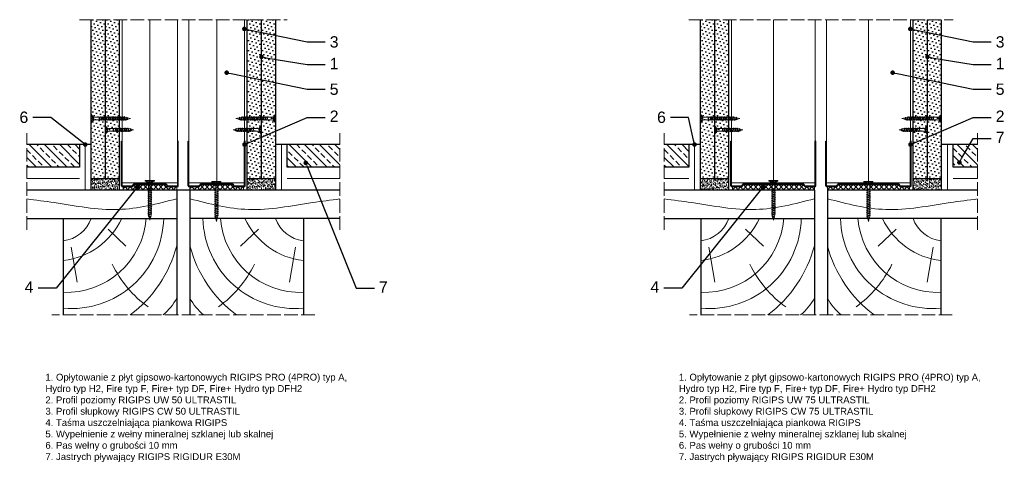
# Model space of a CAD drawing. Header units: millimetres. Extents: x 1481 to 3044, y 214 to 603.
# Tile 1 of 2: x 1481 to 2348, y 214 to 603. Entities that reach past the tile are written whole.
import ezdxf
from ezdxf import colors
from ezdxf.entities.mleader import LeaderData, LeaderLine
from ezdxf.math import Vec2, Vec3

# ---------------------------------------------------------------- set-up
doc = ezdxf.new("R2010")
doc.units = ezdxf.units.MM
doc.linetypes.add('ACAD_ISO02W100', pattern=[15, 12, -3])
for name, color, linetype, lineweight in [('_ISOVER WELNA', 7, 'BATTING', 9), ('_RIGIPS AKCESORIA', 7, 'Continuous', 18), ('_RIGIPS G-K', 7, 'Continuous', 25), ('_RIGIPS PROFIL', 7, 'Continuous', 18), ('KRESKOWANIE', 7, 'Continuous', 9), ('OPISY', 7, 'Continuous', 9), ('PRZERYWANA', 7, 'ACAD_ISO02W100', 9)]:
    doc.layers.add(name, color=color, linetype=linetype, lineweight=lineweight)
doc.styles.get("Standard").update_dxf_attribs({"font": 'arial.ttf'})
doc.linetypes.add('BATTING', pattern='A,0.00254,-2.54,[134,ltypeshp.shx,S=2.54,R=0,X=-2.54,Y=0],-5.08,[134,ltypeshp.shx,S=2.54,R=180,X=2.54,Y=0],-2.54', length=10.16254)

# ---------------------------------------------------------------- blocks, each defined once
blk = doc.blocks.new('TN 25')
at = {"layer": '_RIGIPS AKCESORIA'}
for p, q in [((0, -0.84), (0, 7.16)), ((0, 7.16), (0.46, 7.16)), ((0.46, 4.78), (0, 4.78)), ((0, 3.5), (1.77, 3.5)), ((0, 2.83), (1.77, 2.83)), ((0.46, 1.64), (0, 1.64)), ((0.46, 7.16), (0.46, 4.78)), ((0.46, -0.84), (0.46, 1.64)), ((1.77, 3.5), (1.77, 4.2)), ((1.77, 2.83), (1.77, 2.18)), ((3.02, 4.46), (8.47, 4.46)), ((7.49, 2.01), (3.55, 2.01)), ((7.12, 4.46), (7.12, 3.18)), ((8.03, 2.01), (7.12, 4.46)), ((7.12, 3.18), (7.65, 1.53)), ((7.65, 1.53), (8.03, 2.01)), ((9.41, 2.01), (8.03, 2.01)), ((8.47, 4.46), (8.79, 5)), ((9.61, 1.51), (8.47, 4.46)), ((8.79, 5), (9.93, 2.01)), ((9, 4.46), (10.1, 4.46)), ((9.93, 2.01), (9.61, 1.51)), ((11.04, 2.01), (9.93, 2.01)), ((10.1, 4.46), (10.41, 5)), ((11.23, 1.51), (10.1, 4.46)), ((10.41, 5), (11.56, 2.01)), ((10.62, 4.46), (11.67, 4.46)), ((11.56, 2.01), (11.23, 1.51)), ((12.61, 2.01), (11.56, 2.01)), ((11.67, 4.46), (11.99, 5)), ((12.81, 1.51), (11.67, 4.46)), ((11.99, 5), (13.14, 2.01)), ((12.2, 4.46), (13.21, 4.46)), ((13.14, 2.01), (12.81, 1.51)), ((14.15, 2.01), (13.14, 2.01)), ((13.21, 4.46), (13.52, 5)), ((14.34, 1.51), (13.21, 4.46)), ((13.52, 5), (14.67, 2.01)), ((13.73, 4.46), (14.8, 4.46)), ((14.67, 2.01), (14.34, 1.51)), ((15.74, 2.01), (14.67, 2.01)), ((14.8, 4.46), (15.12, 5)), ((15.94, 1.51), (14.8, 4.46)), ((15.12, 5), (16.26, 2.01)), ((15.33, 4.46), (16.42, 4.46)), ((16.26, 2.01), (15.94, 1.51)), ((17.36, 2.01), (16.26, 2.01)), ((16.42, 4.46), (16.73, 5)), ((17.55, 1.51), (16.42, 4.46)), ((16.73, 5), (17.88, 2.01)), ((16.94, 4.46), (17.99, 4.46)), ((17.88, 2.01), (17.55, 1.51)), ((18.93, 2.01), (17.88, 2.01)), ((17.99, 4.46), (18.31, 5)), ((19.13, 1.51), (17.99, 4.46)), ((18.31, 5), (19.45, 2.01)), ((18.52, 4.46), (19.68, 4.46)), ((19.45, 2.01), (19.13, 1.51)), ((19.45, 2.01), (20.62, 2.01)), ((19.68, 4.46), (20, 5)), ((20.82, 1.51), (19.68, 4.46)), ((20, 5), (21.14, 2.01)), ((20.21, 4.46), (20.7, 4.46)), ((20.7, 4.46), (22.28, 3.98)), ((21.14, 2.01), (20.82, 1.51)), ((21.14, 2.01), (21.81, 2.12)), ((21.85, 1.83), (21.67, 3.28)), ((21.67, 3.28), (22.14, 2.4)), ((22.14, 2.4), (21.85, 1.83)), ((22.7, 2.36), (22.14, 2.4)), ((22.28, 3.98), (22.56, 4.37)), ((22.7, 2.36), (22.28, 3.98)), ((22.56, 4.37), (23.03, 2.71)), ((23.03, 2.71), (22.7, 2.36)), ((22.71, 3.85), (25, 3.24)), ((25, 3.24), (23.03, 2.71)), ((0, -0.84), (0.46, -0.84))]:
    blk.add_line(p, q, dxfattribs=at)
for centre, major_axis, ratio, start_param, end_param in [((3.09, 7.67), (0.17, 3.2), 0.826134, 1.773653, 3.180586), ((-0.04, 0.9), (0, 3.93), 0.848176, -0.720942, -0.151112), ((3.37, -1.57), (0.28, 3.57), 0.832181, 0.035984, 1.430787), ((-2.73, 15.91), (0, 14.76), 0.848176, 3.399396, 3.475072), ((0.59, 4.62), (0, 2.81), 0.848176, 3.475072, 3.862535), ((1.66, 3.18), (0, 0.895), 0.848176, -1.552777, -0.720942), ((1.66, 3.18), (0, 0.895), 0.848176, 3.862535, 4.730408)]:
    blk.add_ellipse(centre, major_axis=major_axis, ratio=ratio, start_param=start_param, end_param=end_param, dxfattribs=at)
blk = doc.blocks.new('UW 50 ULTRASTIL')
h = blk.add_hatch()
h.set_pattern_fill('ANSI31', color=256, scale=0.5, style=0)
h.paths.add_polyline_path([(-104.51, 0.56), (-104.18, 1.24, -0.286951), (-103.29, 1.8), (-82.41, 1.8), (-76.29, 1.8, -0.286951), (-75.39, 1.24), (-75.06, 0.56, 0.286951), (-74.16, 0), (-65.59, 0, 0.414214), (-64.79, 0.8), (-64.79, 40), (-65.34, 40), (-65.34, 0.8, -0.414214), (-65.59, 0.55), (-73.82, 0.55, -0.286951), (-74.72, 1.11), (-75.05, 1.79, 0.286951), (-75.94, 2.35), (-103.63, 2.35, 0.286951), (-104.53, 1.79), (-104.86, 1.11, -0.286951), (-105.76, 0.55), (-113.99, 0.55, -0.414214), (-114.24, 0.8), (-114.24, 40), (-114.79, 40), (-114.79, 0.8, 0.414214), (-113.99, 0), (-105.41, 0, 0.286951)])
for p, q in [((-114.79, 0.8), (-114.79, 40)), ((-114.79, 40), (-114.24, 40)), ((-114.24, 0.8), (-114.24, 40)), ((-65.34, 0.8), (-65.34, 40)), ((-64.79, 40), (-65.34, 40)), ((-64.79, 0.8), (-64.79, 40)), ((-113.99, 0.55), (-105.76, 0.55)), ((-113.99, 0), (-105.41, 0)), ((-104.86, 1.11), (-104.53, 1.79)), ((-104.51, 0.56), (-104.18, 1.24)), ((-103.63, 2.35), (-75.94, 2.35)), ((-103.29, 1.8), (-76.29, 1.8)), ((-75.06, 0.56), (-75.39, 1.24)), ((-74.72, 1.11), (-75.05, 1.79)), ((-74.16, 0), (-65.59, 0)), ((-73.82, 0.55), (-65.59, 0.55))]:
    blk.add_line(p, q)
for centre, radius, start, end in [((-113.99, 0.8), 0.8, 180, 270), ((-113.99, 0.8), 0.25, 180, 270), ((-105.76, 1.55), 1, 270, 334.04349), ((-105.41, 1), 1, 270, 334.04349), ((-103.63, 1.35), 1, 90, 154.04349), ((-103.29, 0.8), 1, 90, 154.04349), ((-76.29, 0.8), 1, 25.95651, 90), ((-75.94, 1.35), 1, 25.95651, 90), ((-74.16, 1), 1, 205.95651, 270), ((-73.82, 1.55), 1, 205.95651, 270), ((-65.59, 0.8), 0.8, 270, 0), ((-65.59, 0.8), 0.25, 270, 0)]:
    blk.add_arc(centre, radius, start, end)
blk = doc.blocks.new('UW 75 ULTRASTIL')
h = blk.add_hatch()
h.set_pattern_fill('ANSI31', color=256, scale=0.5, style=0)
h.paths.add_polyline_path([(-11.93, 0.56), (-11.6, 1.24, -0.286951), (-10.7, 1.8), (10.18, 1.8), (41.3, 1.8, -0.286951), (42.2, 1.24), (42.53, 0.56, 0.286951), (43.43, 0), (52, 0, 0.414214), (52.8, 0.8), (52.8, 40), (52.25, 40), (52.25, 0.8, -0.414214), (52, 0.55), (43.77, 0.55, -0.286951), (42.87, 1.11), (42.54, 1.79, 0.286951), (41.64, 2.35), (-11.04, 2.35, 0.286951), (-11.94, 1.79), (-12.27, 1.11, -0.286951), (-13.17, 0.55), (-21.4, 0.55, -0.414214), (-21.65, 0.8), (-21.65, 40), (-22.2, 40), (-22.2, 0.8, 0.414214), (-21.4, 0), (-12.83, 0, 0.286951)])
for p, q in [((-22.2, 0.8), (-22.2, 40)), ((-22.2, 40), (-21.65, 40)), ((-21.65, 0.8), (-21.65, 40)), ((52.25, 0.8), (52.25, 40)), ((52.8, 40), (52.25, 40)), ((52.8, 0.8), (52.8, 40)), ((-21.4, 0.55), (-13.17, 0.55)), ((-21.4, 0), (-12.83, 0)), ((-12.27, 1.11), (-11.94, 1.79)), ((-11.93, 0.56), (-11.6, 1.24)), ((-11.04, 2.35), (41.64, 2.35)), ((-10.7, 1.8), (41.3, 1.8)), ((42.53, 0.56), (42.2, 1.24)), ((42.87, 1.11), (42.54, 1.79)), ((43.43, 0), (52, 0)), ((43.77, 0.55), (52, 0.55))]:
    blk.add_line(p, q)
for centre, radius, start, end in [((-21.4, 0.8), 0.8, 180, 270), ((-21.4, 0.8), 0.25, 180, 270), ((-13.17, 1.55), 1, 270, 334.04349), ((-12.83, 1), 1, 270, 334.04349), ((-11.04, 1.35), 1, 90, 154.04349), ((-10.7, 0.8), 1, 90, 154.04349), ((41.3, 0.8), 1, 25.95651, 90), ((41.64, 1.35), 1, 25.95651, 90), ((43.43, 1), 1, 205.95651, 270), ((43.77, 1.55), 1, 205.95651, 270), ((52, 0.8), 0.8, 270, 0), ((52, 0.8), 0.25, 270, 0)]:
    blk.add_arc(centre, radius, start, end)
blk = doc.blocks.new('TN 35')
at = {"layer": '_RIGIPS AKCESORIA'}
for p, q in [((0, -0.84), (0, 7.16)), ((0, 7.16), (0.46, 7.16)), ((0.46, 4.78), (0, 4.78)), ((0, 3.5), (1.77, 3.5)), ((0, 2.83), (1.77, 2.83)), ((0.46, 1.64), (0, 1.64)), ((0.46, 7.16), (0.46, 4.78)), ((0.46, -0.84), (0.46, 1.64)), ((1.77, 3.5), (1.77, 4.2)), ((1.77, 2.83), (1.77, 2.18)), ((3.02, 4.46), (8.47, 4.46)), ((7.49, 2.01), (3.55, 2.01)), ((7.12, 4.46), (7.12, 3.18)), ((8.03, 2.01), (7.12, 4.46)), ((7.12, 3.18), (7.65, 1.53)), ((7.65, 1.53), (8.03, 2.01)), ((9.41, 2.01), (8.03, 2.01)), ((8.47, 4.46), (8.79, 5)), ((9.61, 1.51), (8.47, 4.46)), ((8.79, 5), (9.93, 2.01)), ((9, 4.46), (10.1, 4.46)), ((9.93, 2.01), (9.61, 1.51)), ((11.04, 2.01), (9.93, 2.01)), ((10.1, 4.46), (10.41, 5)), ((11.23, 1.51), (10.1, 4.46)), ((10.41, 5), (11.56, 2.01)), ((10.62, 4.46), (11.67, 4.46)), ((11.56, 2.01), (11.23, 1.51)), ((12.61, 2.01), (11.56, 2.01)), ((11.67, 4.46), (11.99, 5)), ((12.81, 1.51), (11.67, 4.46)), ((11.99, 5), (13.14, 2.01)), ((12.2, 4.46), (13.21, 4.46)), ((13.14, 2.01), (12.81, 1.51)), ((14.15, 2.01), (13.14, 2.01)), ((13.21, 4.46), (13.52, 5)), ((14.34, 1.51), (13.21, 4.46)), ((13.52, 5), (14.67, 2.01)), ((13.73, 4.46), (14.8, 4.46)), ((14.67, 2.01), (14.34, 1.51)), ((15.74, 2.01), (14.67, 2.01)), ((14.8, 4.46), (15.12, 5)), ((15.94, 1.51), (14.8, 4.46)), ((15.12, 5), (16.26, 2.01)), ((15.33, 4.46), (16.42, 4.46)), ((16.26, 2.01), (15.94, 1.51)), ((17.36, 2.01), (16.26, 2.01)), ((16.42, 4.46), (16.73, 5)), ((17.55, 1.51), (16.42, 4.46)), ((16.73, 5), (17.88, 2.01)), ((16.94, 4.46), (17.99, 4.46)), ((17.88, 2.01), (17.55, 1.51)), ((18.93, 2.01), (17.84, 2.01)), ((17.99, 4.46), (18.31, 5)), ((19.13, 1.51), (17.99, 4.46)), ((18.31, 5), (19.45, 2.01)), ((18.52, 4.46), (19.57, 4.46)), ((19.45, 2.01), (19.13, 1.51)), ((20.51, 2.01), (19.41, 2.01)), ((19.57, 4.46), (19.88, 5)), ((20.7, 1.51), (19.57, 4.46)), ((19.88, 5), (21.03, 2.01)), ((20.09, 4.46), (21.14, 4.46)), ((21.03, 2.01), (20.7, 1.51)), ((22.08, 2.01), (20.99, 2.01)), ((21.14, 4.46), (21.46, 5)), ((22.28, 1.51), (21.14, 4.46)), ((21.46, 5), (22.6, 2.01)), ((21.67, 4.46), (22.72, 4.46)), ((22.6, 2.01), (22.28, 1.51)), ((23.66, 2.01), (22.56, 2.01)), ((22.72, 4.46), (23.03, 5)), ((23.85, 1.51), (22.72, 4.46)), ((23.03, 5), (24.18, 2.01)), ((23.24, 4.46), (24.29, 4.46)), ((24.18, 2.01), (23.85, 1.51)), ((25.23, 2.01), (24.14, 2.01)), ((24.29, 4.46), (24.61, 5)), ((25.43, 1.51), (24.29, 4.46)), ((24.61, 5), (25.75, 2.01)), ((24.81, 4.46), (25.87, 4.46)), ((25.75, 2.01), (25.43, 1.51)), ((26.81, 2.01), (25.71, 2.01)), ((25.87, 4.46), (26.18, 5)), ((27, 1.51), (25.87, 4.46)), ((26.18, 5), (27.33, 2.01)), ((26.39, 4.46), (27.44, 4.46)), ((27.33, 2.01), (27, 1.51)), ((28.38, 2.01), (27.33, 2.01)), ((27.44, 4.46), (27.76, 5)), ((28.58, 1.51), (27.44, 4.46)), ((27.76, 5), (28.9, 2.01)), ((27.96, 4.46), (29.13, 4.46)), ((28.9, 2.01), (28.58, 1.51)), ((28.9, 2.01), (30.07, 2.01)), ((29.13, 4.46), (29.45, 5)), ((30.27, 1.51), (29.13, 4.46)), ((29.45, 5), (30.59, 2.01)), ((29.65, 4.46), (30.15, 4.46)), ((30.15, 4.46), (31.73, 3.98)), ((30.59, 2.01), (30.27, 1.51)), ((30.59, 2.01), (31.26, 2.12)), ((31.3, 1.83), (31.12, 3.28)), ((31.12, 3.28), (31.59, 2.4)), ((31.59, 2.4), (31.3, 1.83)), ((32.15, 2.36), (31.59, 2.4)), ((31.73, 3.98), (32.01, 4.37)), ((32.15, 2.36), (31.73, 3.98)), ((32.01, 4.37), (32.48, 2.71)), ((32.48, 2.71), (32.15, 2.36)), ((32.16, 3.85), (35, 3.24)), ((35, 3.24), (32.48, 2.71)), ((0, -0.84), (0.46, -0.84))]:
    blk.add_line(p, q, dxfattribs=at)
for centre, major_axis, ratio, start_param, end_param in [((3.09, 7.67), (0.17, 3.2), 0.826134, 1.773653, 3.180586), ((-0.04, 0.9), (0, 3.93), 0.848176, -0.720942, -0.151112), ((3.37, -1.57), (0.28, 3.57), 0.832181, 0.035984, 1.430787), ((-2.73, 15.91), (0, 14.76), 0.848176, 3.399396, 3.475072), ((0.59, 4.62), (0, 2.81), 0.848176, 3.475072, 3.862535), ((1.66, 3.18), (0, 0.895), 0.848176, -1.552777, -0.720942), ((1.66, 3.18), (0, 0.895), 0.848176, 3.862535, 4.730408)]:
    blk.add_ellipse(centre, major_axis=major_axis, ratio=ratio, start_param=start_param, end_param=end_param, dxfattribs=at)
blk = doc.blocks.new('drew kres')
at = {"layer": 'KRESKOWANIE'}
for p, q in [((2017.14, 418.87), (2001.31, 403.8)), ((2049.56, 403.04), (2044.28, 372.15))]:
    blk.add_line(p, q, dxfattribs=at)
for centre, radius, start, end in [((2049.6, 430.44), 81.58, 181.47193, 274.90404), ((2053.93, 433.85), 70.73, 184.46723, 272.14351), ((2063.95, 455.7), 64.99, 204.89607, 263.48248), ((2059.82, 437.89), 29.39, 198.95356, 263.65586), ((2063.5, 432.03), 110.49, 194.5935, 233.38495), ((1921.56, 433.01), 102.26, 306.02448, 333.87188), ((1998.29, 380.05), 47.17, 207.83589, 231.09163)]:
    blk.add_arc(centre, radius, start, end, dxfattribs=at)
blk = doc.blocks.new('_Dot')
at = {"color": 0, "linetype": 'ByBlock', "lineweight": -2}
blk.add_line((-0.5, 0), (-1, 0), dxfattribs=at)
at = {"color": 0, "linetype": 'ByBlock', "const_width": 0.5}
blk.add_lwpolyline([(-0.25, 0, 1), (0.25, 0, 1)], format="xyb", close=True, dxfattribs=at)

msp = doc.modelspace()

# ---------------------------------------------------------------- hatches: boundary and pattern name
at = {"layer": '_RIGIPS G-K'}
h = msp.add_hatch(dxfattribs=at)
h.set_pattern_fill('DOTS', color=256, scale=2, angle=45, style=0)
h.set_pattern_definition([(45, (-43.4, -980.7843), (-1.122532, 3.367596), [0, -3.175])])
h.paths.add_polyline_path([(1555.87, 603.34), (1543.37, 603.34), (1543.37, 463.34), (1555.87, 463.34)])
h = msp.add_hatch(dxfattribs=at)
h.set_pattern_fill('DOTS', color=256, scale=2, angle=45, style=0)
h.set_pattern_definition([(45, (-30.9, -980.7843), (-1.122532, 3.367596), [0, -3.175])])
h.paths.add_polyline_path([(1568.37, 603.34), (1555.87, 603.34), (1555.87, 463.34), (1568.37, 463.34)])
h = msp.add_hatch(dxfattribs=at)
h.set_pattern_fill('DOTS', color=256, scale=2, angle=45, style=0)
h.set_pattern_definition([(45, (30.9, -980.7843), (-1.122532, 3.367596), [0, -3.175])])
h.paths.add_polyline_path([(1693.67, 603.34), (1681.17, 603.34), (1681.17, 463.34), (1693.67, 463.34)])
h = msp.add_hatch(dxfattribs=at)
h.set_pattern_fill('DOTS', color=256, scale=2, angle=45, style=0)
h.set_pattern_definition([(45, (43.4, -980.7843), (-1.122532, 3.367596), [0, -3.175])])
h.paths.add_polyline_path([(1706.17, 603.34), (1693.67, 603.34), (1693.67, 463.34), (1706.17, 463.34)])
h = msp.add_hatch(dxfattribs=at)
h.set_pattern_fill('DOTS', color=256, scale=2, angle=45, style=0)
h.set_pattern_definition([(45, (493.5038, -980.7843), (-1.122532, 3.367596), [0, -3.175])])
h.paths.add_polyline_path([(2092.78, 603.34), (2080.28, 603.34), (2080.28, 463.34), (2092.78, 463.34)])
h = msp.add_hatch(dxfattribs=at)
h.set_pattern_fill('DOTS', color=256, scale=2, angle=45, style=0)
h.set_pattern_definition([(45, (506.0038, -980.7843), (-1.122532, 3.367596), [0, -3.175])])
h.paths.add_polyline_path([(2105.28, 603.34), (2092.78, 603.34), (2092.78, 463.34), (2105.28, 463.34)])
h = msp.add_hatch(dxfattribs=at)
h.set_pattern_fill('DOTS', color=256, scale=2, angle=45, style=0)
h.set_pattern_definition([(45, (617.8038, -980.7843), (-1.122532, 3.367596), [0, -3.175])])
h.paths.add_polyline_path([(2280.58, 603.34), (2268.08, 603.34), (2268.08, 463.34), (2280.58, 463.34)])
h = msp.add_hatch(dxfattribs=at)
h.set_pattern_fill('DOTS', color=256, scale=2, angle=45, style=0)
h.set_pattern_definition([(45, (630.3038, -980.7843), (-1.122532, 3.367596), [0, -3.175])])
h.paths.add_polyline_path([(2293.08, 603.34), (2280.58, 603.34), (2280.58, 463.34), (2293.08, 463.34)])
h = msp.add_hatch(dxfattribs=at)
h.set_pattern_fill('AR-SAND', color=256, scale=0.05, style=0)
h.set_pattern_definition([(37.5, (-30.9, -672.7234), (-0.0800016, 2.4470662), [0, -1.9304, 0, -2.159, 0, -2.06375]), (7.5, (-30.9, -672.7234), (2.2476164, 3.5841255), [0, -1.0414, 0, -1.7399, 0, -0.66675]), (327.5, (-32.462, -672.7234), (3.9549619, 0.007186), [0, -0.635, 0, -2.286, 0, -2.9845]), (317.5, (-32.462, -672.7234), (3.817782, 1.1146466), [0, -0.3175, 0, -1.4986, 0, -1.7145])])
h.paths.add_polyline_path([(1568.37, 463.34), (1543.37, 463.34), (1543.37, 453.34), (1568.37, 453.34)])
h = msp.add_hatch(dxfattribs=at)
h.set_pattern_fill('AR-SAND', color=256, scale=0.05, style=0)
h.set_pattern_definition([(37.5, (30.9, -672.7234), (-0.0800016, 2.4470662), [0, -1.9304, 0, -2.159, 0, -2.06375]), (7.5, (30.9, -672.7234), (2.2476164, 3.5841255), [0, -1.0414, 0, -1.7399, 0, -0.66675]), (327.5, (29.338, -672.7234), (3.9549619, 0.007186), [0, -0.635, 0, -2.286, 0, -2.9845]), (317.5, (29.338, -672.7234), (3.817782, 1.1146466), [0, -0.3175, 0, -1.4986, 0, -1.7145])])
h.paths.add_polyline_path([(1706.17, 463.34), (1681.17, 463.34), (1681.17, 453.34), (1706.17, 453.34)])
h = msp.add_hatch(dxfattribs=at)
h.set_pattern_fill('AR-SAND', color=256, scale=0.05, style=0)
h.set_pattern_definition([(37.5, (192.5038, -672.7234), (-0.0800016, 2.4470662), [0, -1.9304, 0, -2.159, 0, -2.06375]), (7.5, (192.5038, -672.7234), (2.2476164, 3.5841255), [0, -1.0414, 0, -1.7399, 0, -0.66675]), (327.5, (190.9417, -672.7234), (3.9549619, 0.007186), [0, -0.635, 0, -2.286, 0, -2.9845]), (317.5, (190.9417, -672.7234), (3.8177823, 1.1146466), [0, -0.3175, 0, -1.4986, 0, -1.7145])])
h.paths.add_polyline_path([(2105.28, 463.34), (2080.28, 463.34), (2080.28, 453.34), (2105.28, 453.34)])
h = msp.add_hatch(dxfattribs=at)
h.set_pattern_fill('AR-SAND', color=256, scale=0.05, style=0)
h.set_pattern_definition([(37.5, (279.3038, -672.7234), (-0.0800016, 2.4470662), [0, -1.9304, 0, -2.159, 0, -2.06375]), (7.5, (279.3038, -672.7234), (2.2476164, 3.5841255), [0, -1.0414, 0, -1.7399, 0, -0.66675]), (327.5, (277.7417, -672.7234), (3.9549619, 0.007186), [0, -0.635, 0, -2.286, 0, -2.9845]), (317.5, (277.7417, -672.7234), (3.8177823, 1.1146466), [0, -0.3175, 0, -1.4986, 0, -1.7145])])
h.paths.add_polyline_path([(2293.08, 463.34), (2268.08, 463.34), (2268.08, 453.34), (2293.08, 453.34)])
at = {"layer": 'KRESKOWANIE'}
h = msp.add_hatch(dxfattribs=at)
h.set_pattern_fill('ANSI33', color=256, scale=1.5, angle=90, style=0)
h.set_pattern_definition([(135, (-2e-13, -940.784), (-6.735192, -6.735192), []), (135, (-2e-13, -934.049), (-6.735192, -6.735192), [4.7625, -2.38125])])
h.paths.add_polyline_path([(1716.17, 493.34), (1716.17, 473.34), (1762.77, 473.34), (1762.77, 493.34)])
h.paths.add_polyline_path([(1533.37, 473.34), (1533.37, 493.34), (1486.77, 493.34), (1486.77, 473.34)])
h = msp.add_hatch(dxfattribs=at)
h.set_pattern_fill('ANSI33', color=256, scale=1.5, angle=90, style=0)
h.set_pattern_definition([(135, (561.904, -940.784), (-6.735192, -6.735192), []), (135, (561.904, -934.049), (-6.735192, -6.735192), [4.7625, -2.38125])])
h.paths.add_polyline_path([(2303.08, 493.34), (2303.08, 473.34), (2324.68, 473.34), (2324.68, 493.34)])
h.paths.add_polyline_path([(2070.28, 473.34), (2070.28, 493.34), (2048.68, 493.34), (2048.68, 473.34)])
h = msp.add_hatch(dxfattribs=at)
h.set_pattern_fill('ANSI37', color=256, angle=90, style=0)
h.set_pattern_definition([(135, (-29.4, -980.7843), (-2.245064, -2.245064), []), (225, (-29.4, -980.7843), (2.245064, -2.245064), [])])
h.paths.add_polyline_path([(1618.97, 456.34), (1611, 456.34, -0.286951), (1610.1, 456.91), (1609.77, 457.58, 0.286951), (1608.87, 458.14), (1581.88, 458.14, 0.286951), (1580.98, 457.58), (1580.65, 456.91, -0.286951), (1579.75, 456.34), (1571.77, 456.34), (1571.77, 453.34), (1618.97, 453.34)])
h = msp.add_hatch(dxfattribs=at)
h.set_pattern_fill('ANSI37', color=256, angle=90, style=0)
h.set_pattern_definition([(135, (29.4, -980.7843), (-2.245064, -2.245064), []), (225, (29.4, -980.7843), (2.245064, -2.245064), [])])
h.paths.add_polyline_path([(1677.77, 456.34), (1669.8, 456.34, -0.286951), (1668.9, 456.91), (1668.57, 457.58, 0.286951), (1667.67, 458.14), (1640.68, 458.14, 0.286951), (1639.78, 457.58), (1639.45, 456.91, -0.286951), (1638.55, 456.34), (1630.57, 456.34), (1630.57, 453.34), (1677.77, 453.34)])
h = msp.add_hatch(dxfattribs=at)
h.set_pattern_fill('ANSI37', color=256, angle=90, style=0)
h.set_pattern_definition([(135, (194.0038, -980.7843), (-2.245064, -2.245064), []), (225, (194.0038, -980.7843), (2.245064, -2.245064), [])])
h.paths.add_polyline_path([(2180.88, 456.34), (2172.9, 456.34, -0.286951), (2172, 456.91), (2171.68, 457.58, 0.286951), (2170.78, 458.14), (2118.78, 458.14, 0.286951), (2117.88, 457.58), (2117.55, 456.91, -0.286951), (2116.65, 456.34), (2108.68, 456.34), (2108.68, 453.34), (2180.88, 453.34)])
h = msp.add_hatch(dxfattribs=at)
h.set_pattern_fill('ANSI37', color=256, angle=90, style=0)
h.set_pattern_definition([(135, (277.8038, -980.7843), (-2.245064, -2.245064), []), (225, (277.8038, -980.7843), (2.245064, -2.245064), [])])
h.paths.add_polyline_path([(2264.68, 456.34), (2256.7, 456.34, -0.286951), (2255.8, 456.91), (2255.48, 457.58, 0.286951), (2254.58, 458.14), (2202.58, 458.14, 0.286951), (2201.68, 457.58), (2201.35, 456.91, -0.286951), (2200.45, 456.34), (2192.48, 456.34), (2192.48, 453.34), (2264.68, 453.34)])

# ---------------------------------------------------------------- linework, layer by layer
for p, q in [((1543.37, 493.34), (1486.77, 493.34)), ((1533.37, 493.34), (1533.37, 473.34)), ((1762.77, 493.34), (1706.17, 493.34)), ((1716.17, 473.34), (1716.17, 493.34)), ((2080.28, 493.34), (2048.68, 493.34)), ((2070.28, 493.34), (2070.28, 473.34)), ((2324.68, 493.34), (2293.08, 493.34)), ((2303.08, 473.34), (2303.08, 493.34)), ((1533.37, 473.34), (1486.77, 473.34)), ((1762.77, 473.34), (1716.17, 473.34)), ((2070.28, 473.34), (2048.68, 473.34)), ((2324.68, 473.34), (2303.08, 473.34)), ((1762.77, 453.34), (1486.77, 453.34)), ((1618.97, 453.34), (1618.97, 343.34)), ((1630.57, 453.34), (1630.57, 343.34)), ((2180.88, 453.34), (2048.68, 453.34)), ((2180.88, 453.34), (2180.88, 343.34)), ((2324.68, 453.34), (2192.48, 453.34)), ((2192.48, 453.34), (2192.48, 343.34)), ((1486.77, 428.34), (1618.97, 428.34)), ((1518.97, 428.34), (1518.97, 343.34)), ((1762.77, 428.34), (1630.57, 428.34)), ((1730.57, 428.34), (1730.57, 343.34)), ((2048.68, 428.34), (2180.88, 428.34)), ((2080.88, 428.34), (2080.88, 343.34)), ((2324.68, 428.34), (2192.48, 428.34)), ((2292.48, 428.34), (2292.48, 343.34))]:
    msp.add_line(p, q)
at = {"layer": '_ISOVER WELNA', "ltscale": 2.4}
for p, q in [((1595.37, 603.34), (1595.37, 458.69)), ((1654.17, 603.34), (1654.17, 458.69))]:
    msp.add_line(p, q, dxfattribs=at)
at = {"layer": '_ISOVER WELNA', "ltscale": 3.6}
for p, q in [((2144.78, 603.34), (2144.78, 458.69)), ((2228.58, 603.34), (2228.58, 458.69))]:
    msp.add_line(p, q, dxfattribs=at)
at = {"layer": '_ISOVER WELNA', "ltscale": 0.49}
for p, q in [((1538.37, 493.34), (1538.37, 453.34)), ((1711.17, 493.34), (1711.17, 453.34)), ((2075.28, 493.34), (2075.28, 453.34)), ((2298.08, 493.34), (2298.08, 453.34))]:
    msp.add_line(p, q, dxfattribs=at)
at = {"layer": '_ISOVER WELNA', "ltscale": 0.95}
for p, q in [((1486.77, 463.34), (1533.37, 463.34)), ((1716.17, 463.34), (1762.77, 463.34)), ((2048.68, 463.34), (2070.28, 463.34)), ((2303.08, 463.34), (2324.68, 463.34))]:
    msp.add_line(p, q, dxfattribs=at)
at = {"layer": '_RIGIPS G-K'}
for p, q in [((1543.37, 603.34), (1543.37, 453.34)), ((1555.87, 603.34), (1555.87, 463.34)), ((1568.37, 603.34), (1568.37, 453.34)), ((1681.17, 453.34), (1681.17, 603.34)), ((1693.67, 463.34), (1693.67, 603.34)), ((1706.17, 453.34), (1706.17, 603.34)), ((2080.28, 603.34), (2080.28, 453.34)), ((2092.78, 603.34), (2092.78, 463.34)), ((2105.28, 603.34), (2105.28, 453.34)), ((2268.08, 453.34), (2268.08, 603.34)), ((2280.58, 463.34), (2280.58, 603.34)), ((2293.08, 453.34), (2293.08, 603.34)), ((1543.37, 463.34), (1568.37, 463.34)), ((1681.17, 463.34), (1706.17, 463.34)), ((2080.28, 463.34), (2105.28, 463.34)), ((2268.08, 463.34), (2293.08, 463.34))]:
    msp.add_line(p, q, dxfattribs=at)
at = {"layer": '_RIGIPS PROFIL', "lineweight": 9}
for p, q in [((1570.97, 603.34), (1570.97, 459.69)), ((1619.77, 603.34), (1619.77, 459.69)), ((1629.77, 603.34), (1629.77, 459.69)), ((1678.57, 603.34), (1678.57, 459.69)), ((2107.88, 603.34), (2107.88, 459.69)), ((2181.68, 603.34), (2181.68, 459.69)), ((2191.68, 603.34), (2191.68, 459.69)), ((2265.48, 603.34), (2265.48, 459.69)), ((1619.77, 459.69), (1570.97, 459.69)), ((1678.57, 459.69), (1629.77, 459.69)), ((2181.68, 459.69), (2107.88, 459.69)), ((2265.48, 459.69), (2191.68, 459.69))]:
    msp.add_line(p, q, dxfattribs=at)
at = {"layer": 'KRESKOWANIE'}
for p, q in [((1571.77, 456.34), (1571.77, 453.34)), ((1618.97, 456.34), (1618.97, 453.34)), ((1630.57, 456.34), (1630.57, 453.34)), ((1677.77, 456.34), (1677.77, 453.34)), ((2108.68, 456.34), (2108.68, 453.34)), ((2180.88, 456.34), (2180.88, 453.34)), ((2192.48, 456.34), (2192.48, 453.34)), ((2264.68, 456.34), (2264.68, 453.34))]:
    msp.add_line(p, q, dxfattribs=at)
for points in [[(1618.97, 445.69), (1601.87, 441.01), (1566.19, 432.12), (1521.66, 440.99), (1494.81, 444.49), (1486.77, 445.46)], [(1630.57, 445.69), (1647.68, 441.01), (1683.36, 432.12), (1727.89, 440.99), (1754.74, 444.49), (1762.77, 445.46)], [(2180.88, 445.69), (2163.78, 441.01), (2128.09, 432.12), (2083.56, 440.99), (2056.71, 444.49), (2048.68, 445.46)], [(2192.48, 445.69), (2209.58, 441.01), (2245.26, 432.12), (2289.79, 440.99), (2316.65, 444.49), (2324.68, 445.46)]]:
    msp.add_open_spline(points, degree=3, knots=[6.686545, 6.686545, 6.686545, 6.686545, 59.146745, 116.016123, 140.325128, 140.325128, 140.325128, 140.325128], dxfattribs=at)
at = {"layer": 'PRZERYWANA'}
for p, q in [((1533.37, 603.34), (1716.17, 603.34)), ((2070.28, 603.34), (2303.08, 603.34)), ((1486.77, 418.34), (1486.77, 503.34)), ((1762.77, 418.34), (1762.77, 503.34)), ((1762.77, 418.34), (1762.77, 503.34)), ((2048.68, 418.34), (2048.68, 503.34)), ((2324.68, 418.34), (2324.68, 503.34)), ((2324.68, 418.34), (2324.68, 503.34)), ((1740.57, 343.34), (1508.97, 343.34)), ((2302.48, 343.34), (2070.88, 343.34))]:
    msp.add_line(p, q, dxfattribs=at)

# ---------------------------------------------------------------- block references
for name, p in [('UW 50 ULTRASTIL', (1685.16, 456.34)), ('UW 50 ULTRASTIL', (1743.96, 456.34)), ('UW 75 ULTRASTIL', (2129.48, 456.34)), ('UW 75 ULTRASTIL', (2213.28, 456.34))]:
    msp.add_blockref(name, p)
at = {"layer": '_RIGIPS AKCESORIA'}
for name, p in [('TN 35', (1543.37, 513.1)), ('TN 35', (2080.28, 513.1)), ('TN 25', (1555.87, 503.1)), ('TN 25', (2092.78, 503.1))]:
    msp.add_blockref(name, p, dxfattribs=at)
at = {"layer": '_RIGIPS AKCESORIA', "xscale": -1}
for name, p in [('TN 35', (1706.17, 513.1)), ('TN 35', (2293.08, 513.1)), ('TN 25', (1693.67, 503.1)), ('TN 25', (2280.58, 503.1))]:
    msp.add_blockref(name, p, dxfattribs=at)
at = {"layer": '_RIGIPS AKCESORIA', "rotation": 270}
for p in [(1592.12, 461.69), (1650.73, 460.69), (2141.61, 461.69), (2225.41, 460.69)]:
    msp.add_blockref('TN 35', p, dxfattribs=at)
at = {"layer": 'KRESKOWANIE', "xscale": -1}
for p in [(3575.55, 0), (4137.45, 0)]:
    msp.add_blockref('drew kres', p, dxfattribs=at)
at = {"layer": 'KRESKOWANIE'}
for p in [(-326, 0), (235.9, 0)]:
    msp.add_blockref('drew kres', p, dxfattribs=at)

# ---------------------------------------------------------------- texts
at = {"char_height": 6, "attachment_point": 1}
for s, insert, width in [('1. Opłytowanie z płyt gipsowo-kartonowych RIGIPS PRO (4PRO) typ A, Hydro typ H2, Fire typ F, Fire+ typ DF, Fire+ Hydro typ DFH2\\P2. Profil poziomy RIGIPS UW 50 ULTRASTIL\\P3. Profil słupkowy RIGIPS CW 50 ULTRASTIL\\P4. Taśma uszczelniająca piankowa RIGIPS\\P5. Wypełnienie z wełny mineralnej szklanej lub skalnej\\P6. Pas wełny o grubości 10 mm\\P7. Jastrych pływający RIGIPS RIGIDUR E30M', (1503.26, 291.49), 273.0337), ('1. Opłytowanie z płyt gipsowo-kartonowych RIGIPS PRO (4PRO) typ A, Hydro typ H2, Fire typ F, Fire+ typ DF, Fire+ Hydro typ DFH2\\P2. Profil poziomy RIGIPS UW 75 ULTRASTIL\\P3. Profil słupkowy RIGIPS CW 75 ULTRASTIL\\P4. Taśma uszczelniająca piankowa RIGIPS\\P5. Wypełnienie z wełny mineralnej szklanej lub skalnej\\P6. Pas wełny o grubości 10 mm\\P7. Jastrych pływający RIGIPS RIGIDUR E30M', (2061.51, 291.49), 267.7408)]:
    msp.add_mtext(s, dxfattribs=dict(at, insert=insert, width=width))

# ---------------------------------------------------------------- leaders
at = {"layer": 'OPISY'}
ml = msp.add_multileader_mtext('Standard', dxfattribs=at)
ml.set_content('3', color=256)
ml.set_leader_properties()
ml.set_arrow_properties(name='DOT')
ml.build(insert=Vec2(0, 0))
ctx = ml.context
ctx.base_point, ctx.char_height, ctx.landing_gap_size, ctx.plane_origin = Vec3(1749.81, 583.71), 10, 4, Vec3(1557.23, 727.37)
notes = []
notes.append((ctx, [(0, (1, 1, 0), (1733.81, 583.71), (1, 0), 16, [(0, [(1678.57, 595.24)], 0, [])])]))
ctx.mtext.insert, ctx.mtext.flow_direction = Vec3(1753.81, 588.8), 5
ml = msp.add_multileader_mtext('Standard', dxfattribs=at)
ml.set_content('3', color=256)
ml.set_leader_properties()
ml.set_arrow_properties(name='DOT')
ml.build(insert=Vec2(0, 0))
ctx = ml.context
ctx.base_point, ctx.char_height, ctx.landing_gap_size, ctx.plane_origin = Vec3(2336.72, 583.71), 10, 4, Vec3(2144.13, 727.37)
notes.append((ctx, [(0, (1, 1, 0), (2320.72, 583.71), (1, 0), 16, [(0, [(2265.48, 595.24)], 0, [])])]))
ctx.mtext.insert, ctx.mtext.flow_direction = Vec3(2340.72, 588.8), 5
ml = msp.add_multileader_mtext('Standard', dxfattribs=at)
ml.set_content('1', color=256)
ml.set_leader_properties()
ml.set_arrow_properties(name='DOT')
ml.build(insert=Vec2(0, 0))
ctx = ml.context
ctx.base_point, ctx.char_height, ctx.landing_gap_size, ctx.plane_origin = Vec3(1749.81, 563.76), 10, 4, Vec3(1557.23, 707.42)
notes.append((ctx, [(0, (1, 1, 0), (1733.81, 563.76), (1, 0), 16, [(0, [(1693.69, 570.56)], 0, [])])]))
ctx.mtext.insert, ctx.mtext.flow_direction = Vec3(1753.81, 569.76), 5
ml = msp.add_multileader_mtext('Standard', dxfattribs=at)
ml.set_content('1', color=256)
ml.set_leader_properties()
ml.set_arrow_properties(name='DOT')
ml.build(insert=Vec2(0, 0))
ctx = ml.context
ctx.base_point, ctx.char_height, ctx.landing_gap_size, ctx.plane_origin = Vec3(2336.72, 563.76), 10, 4, Vec3(2144.13, 707.42)
notes.append((ctx, [(0, (1, 1, 0), (2320.72, 563.76), (1, 0), 16, [(0, [(2280.6, 570.56)], 0, [])])]))
ctx.mtext.insert, ctx.mtext.flow_direction = Vec3(2340.72, 569.76), 5
ml = msp.add_multileader_mtext('Standard', dxfattribs=at)
ml.set_content('5', color=256)
ml.set_leader_properties()
ml.set_arrow_properties(name='DOT')
ml.build(insert=Vec2(0, 0))
ctx = ml.context
ctx.base_point, ctx.char_height, ctx.landing_gap_size, ctx.plane_origin = Vec3(1749.81, 542.06), 10, 4, Vec3(1557.23, 685.72)
notes.append((ctx, [(0, (1, 1, 0), (1733.81, 542.06), (1, 0), 16, [(0, [(1663, 556.7)], 0, [])])]))
ctx.mtext.insert, ctx.mtext.flow_direction = Vec3(1753.81, 547.15), 5
ml = msp.add_multileader_mtext('Standard', dxfattribs=at)
ml.set_content('5', color=256)
ml.set_leader_properties()
ml.set_arrow_properties(name='DOT')
ml.build(insert=Vec2(0, 0))
ctx = ml.context
ctx.base_point, ctx.char_height, ctx.landing_gap_size, ctx.plane_origin = Vec3(2336.72, 542.06), 10, 4, Vec3(2144.13, 685.72)
notes.append((ctx, [(0, (1, 1, 0), (2320.72, 542.06), (1, 0), 16, [(0, [(2249.9, 556.7)], 0, [])])]))
ctx.mtext.insert, ctx.mtext.flow_direction = Vec3(2340.72, 547.15), 5
ml = msp.add_multileader_mtext('Standard', dxfattribs=at)
ml.set_content('6', color=256)
ml.set_leader_properties()
ml.set_arrow_properties(name='DOT')
ml.build(insert=Vec2(0, 0))
ctx = ml.context
ctx.base_point, ctx.char_height, ctx.landing_gap_size, ctx.plane_origin = Vec3(1477.55, 517.33), 10, 4, Vec3(1684.74, 660.99)
ctx.text_align_type = 2
notes.append((ctx, [(0, (1, 1, 0), (1508.15, 517.33), (-1, 0), 16, [(0, [(1538.37, 493.35)], 0, [])])]))
ctx.mtext.insert, ctx.mtext.alignment, ctx.mtext.flow_direction = Vec3(1488.15, 522.42), 3, 5
ml = msp.add_multileader_mtext('Standard', dxfattribs=at)
ml.set_content('2', color=256)
ml.set_leader_properties()
ml.set_arrow_properties(name='DOT')
ml.build(insert=Vec2(0, 0))
ctx = ml.context
ctx.base_point, ctx.char_height, ctx.landing_gap_size, ctx.plane_origin = Vec3(1749.81, 517.33), 10, 4, Vec3(1557.23, 660.99)
notes.append((ctx, [(0, (1, 1, 0), (1733.81, 517.33), (1, 0), 16, [(0, [(1678.65, 493.35)], 0, [])])]))
ctx.mtext.insert, ctx.mtext.flow_direction = Vec3(1753.81, 523.33), 5
ml = msp.add_multileader_mtext('Standard', dxfattribs=at)
ml.set_content('6', color=256)
ml.set_leader_properties()
ml.set_arrow_properties(name='DOT')
ml.build(insert=Vec2(0, 0))
ctx = ml.context
ctx.base_point, ctx.char_height, ctx.landing_gap_size, ctx.plane_origin = Vec3(2039.45, 517.33), 10, 4, Vec3(2246.64, 660.99)
ctx.text_align_type = 2
notes.append((ctx, [(0, (1, 1, 0), (2070.06, 517.33), (-1, 0), 16, [(0, [(2075.28, 493.34)], 0, [])])]))
ctx.mtext.insert, ctx.mtext.alignment, ctx.mtext.flow_direction = Vec3(2050.06, 522.42), 3, 5
ml = msp.add_multileader_mtext('Standard', dxfattribs=at)
ml.set_content('2', color=256)
ml.set_leader_properties()
ml.set_arrow_properties(name='DOT')
ml.build(insert=Vec2(0, 0))
ctx = ml.context
ctx.base_point, ctx.char_height, ctx.landing_gap_size, ctx.plane_origin = Vec3(2336.72, 517.33), 10, 4, Vec3(2144.13, 660.99)
notes.append((ctx, [(0, (1, 1, 0), (2320.72, 517.33), (1, 0), 16, [(0, [(2265.56, 493.35)], 0, [])])]))
ctx.mtext.insert, ctx.mtext.flow_direction = Vec3(2340.72, 523.33), 5
ml = msp.add_multileader_mtext('Standard', dxfattribs=at)
ml.set_content('7', color=256)
ml.set_leader_properties()
ml.set_arrow_properties(name='DOT')
ml.build(insert=Vec2(0, 0))
ctx = ml.context
ctx.base_point, ctx.char_height, ctx.landing_gap_size, ctx.plane_origin = Vec3(2336.72, 498.74), 10, 4, Vec3(2144.13, 642.4)
notes.append((ctx, [(0, (1, 1, 0), (2320.72, 498.74), (1, 0), 16, [(0, [(2308.68, 477.59)], 0, [])])]))
ctx.mtext.insert, ctx.mtext.flow_direction = Vec3(2340.72, 504.74), 5
ml = msp.add_multileader_mtext('Standard', dxfattribs=at)
ml.set_content('7', color=256)
ml.set_leader_properties()
ml.set_arrow_properties(name='DOT')
ml.build(insert=Vec2(0, 0))
ctx = ml.context
ctx.base_point, ctx.char_height, ctx.landing_gap_size, ctx.plane_origin = Vec3(1793.2, 366.93), 10, 4, Vec3(1600.62, 510.59)
notes.append((ctx, [(0, (1, 1, 0), (1777.2, 366.93), (1, 0), 16, [(0, [(1732.66, 477.21)], 0, [])])]))
ctx.mtext.insert, ctx.mtext.flow_direction = Vec3(1797.2, 372.93), 5
ml = msp.add_multileader_mtext('Standard', dxfattribs=at)
ml.set_content('4', color=256)
ml.set_leader_properties()
ml.set_arrow_properties(name='DOT')
ml.build(insert=Vec2(0, 0))
ctx = ml.context
ctx.base_point, ctx.char_height, ctx.landing_gap_size, ctx.plane_origin = Vec3(1481.82, 366.93), 10, 4, Vec3(1689.32, 510.59)
ctx.text_align_type = 2
notes.append((ctx, [(0, (1, 1, 0), (1512.73, 366.93), (-1, 0), 16, [(0, [(1584.17, 455.95)], 0, [])])]))
ctx.mtext.insert, ctx.mtext.alignment, ctx.mtext.flow_direction = Vec3(1492.73, 372.93), 3, 5
ml = msp.add_multileader_mtext('Standard', dxfattribs=at)
ml.set_content('4', color=256)
ml.set_leader_properties()
ml.set_arrow_properties(name='DOT')
ml.build(insert=Vec2(0, 0))
ctx = ml.context
ctx.base_point, ctx.char_height, ctx.landing_gap_size, ctx.plane_origin = Vec3(2033.29, 366.93), 10, 4, Vec3(2240.8, 510.59)
ctx.text_align_type = 2
notes.append((ctx, [(0, (1, 1, 0), (2064.21, 366.93), (-1, 0), 16, [(0, [(2135.65, 455.95)], 0, [])])]))
ctx.mtext.insert, ctx.mtext.alignment, ctx.mtext.flow_direction = Vec3(2044.21, 372.93), 3, 5
for ctx, leaders in notes:
    for number, flags, end, landing, length, lines in leaders:
        leader = LeaderData()
        leader.index, (leader.has_last_leader_line, leader.has_dogleg_vector, leader.attachment_direction) = number, flags
        leader.last_leader_point, leader.dogleg_vector, leader.dogleg_length = Vec3(end), Vec3(landing), length
        for number, points, colour, breaks in lines:
            line = LeaderLine()
            line.index, line.vertices, line.color, line.breaks = number, Vec3.list(points), colors.encode_raw_color(colour), breaks
            leader.lines.append(line)
        ctx.leaders.append(leader)

doc.saveas('drawing.dxf')
